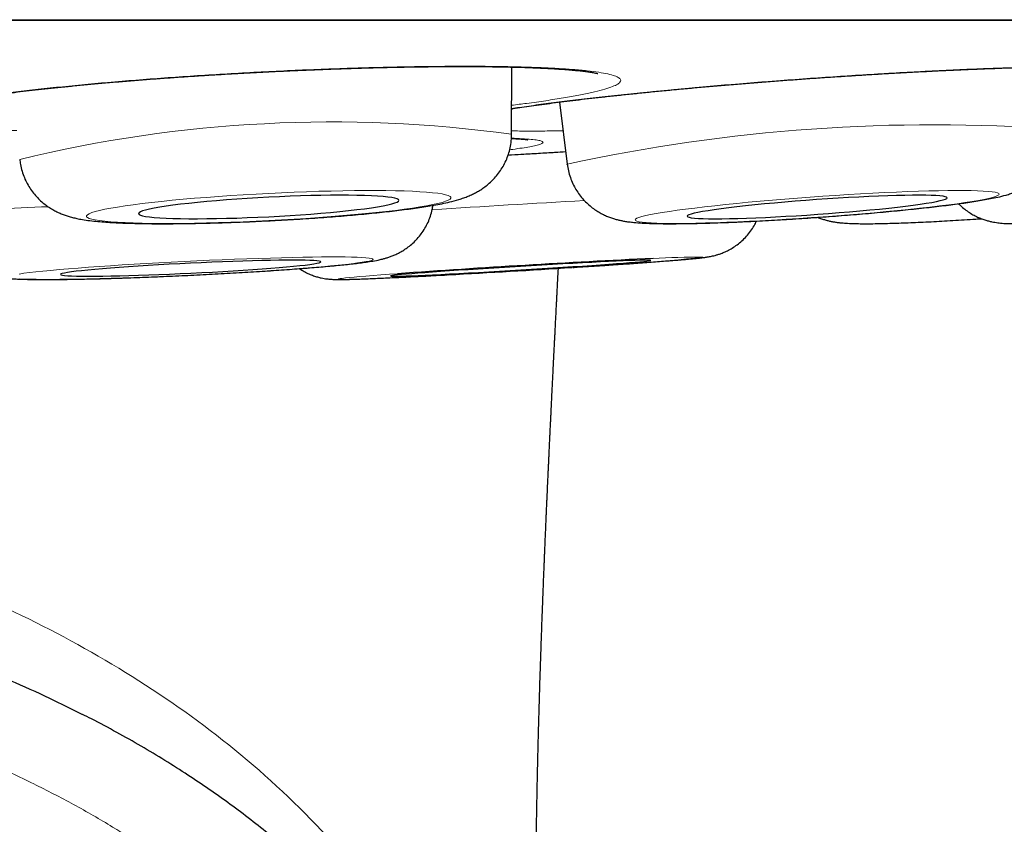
# Model space of a CAD drawing. Header units: millimetres. Extents: x 8 to 869, y 12 to 812.
# Tile 11 of 230: x 413.87 to 418.5, y 321.24 to 325.02. Entities that reach past the tile are written whole.
import ezdxf

# ---------------------------------------------------------------- set-up
doc = ezdxf.new("R2010")
doc.units = ezdxf.units.MM

msp = doc.modelspace()

# ---------------------------------------------------------------- linework, layer by layer
at = {"color": 252, "linetype": 'Continuous', "lineweight": 0}
msp.add_line((391.6885, 325.0178), (425.0841, 325.0178), dxfattribs=at)
at = {"color": 7, "linetype": 'Continuous', "lineweight": 30}
for p, q in [((391.7188, 325.0155), (425.0537, 325.0155)), ((416.1802, 324.4793), (416.1807, 324.7952)), ((416.4057, 324.6306), (416.4418, 324.3387)), ((416.4422, 324.3375), (416.4418, 324.3387))]:
    msp.add_line(p, q, dxfattribs=at)
at = {"color": 252, "linetype": 'Continuous', "lineweight": 0, "flags": 128}
for points in [[(415.0375, 324.0735), (415.0974, 324.0767), (415.1569, 324.0802), (415.2159, 324.0839), (415.274, 324.0879), (415.3309, 324.0922), (415.3864, 324.0967), (415.4403, 324.1014), (415.4921, 324.1063), (415.5418, 324.1113), (415.5889, 324.1164), (415.6334, 324.1217), (415.675, 324.127), (415.7135, 324.1324), (415.7487, 324.1378), (415.7805, 324.1432), (415.8086, 324.1485), (415.8329, 324.1538), (415.8534, 324.1591), (415.8699, 324.1642), (415.8824, 324.1692), (415.8907, 324.1741), (415.8949, 324.1787), (415.8949, 324.1832), (415.8907, 324.1875), (415.8824, 324.1915), (415.8699, 324.1952), (415.8534, 324.1987), (415.8329, 324.2018), (415.8086, 324.2047), (415.7805, 324.2072), (415.7487, 324.2094), (415.7135, 324.2112), (415.675, 324.2127), (415.6334, 324.2138), (415.5889, 324.2145), (415.5418, 324.2149), (415.4921, 324.2149), (415.4403, 324.2145), (415.3864, 324.2137), (415.3309, 324.2126), (415.274, 324.2111), (415.2159, 324.2092), (415.1569, 324.207), (415.0974, 324.2044), (415.0375, 324.2016), (414.9777, 324.1984), (414.9181, 324.1949), (414.8592, 324.1911), (414.8011, 324.1871), (414.7441, 324.1828), (414.6886, 324.1783), (414.6348, 324.1736), (414.5829, 324.1688), (414.5333, 324.1638), (414.4861, 324.1586), (414.4416, 324.1534), (414.4, 324.148), (414.3615, 324.1427), (414.3263, 324.1373), (414.2946, 324.1319), (414.2665, 324.1265), (414.2421, 324.1212), (414.2216, 324.1159), (414.2051, 324.1108), (414.1927, 324.1058), (414.1843, 324.101), (414.1802, 324.0963), (414.1802, 324.0918), (414.1843, 324.0876), (414.1927, 324.0836), (414.2051, 324.0798), (414.2216, 324.0764), (414.2421, 324.0732), (414.2665, 324.0704), (414.2946, 324.0678), (414.3263, 324.0657), (414.3615, 324.0638), (414.4, 324.0624), (414.4416, 324.0612), (414.4861, 324.0605), (414.5333, 324.0601), (414.5829, 324.0602), (414.6348, 324.0606), (414.6886, 324.0613), (414.7441, 324.0625), (414.8011, 324.064), (414.8592, 324.0658), (414.9181, 324.068), (414.9777, 324.0706), (415.0375, 324.0735)], [(418.4744, 324.1981), (418.4721, 324.2013), (418.4656, 324.2042), (418.4549, 324.2068), (418.4402, 324.209), (418.4215, 324.2109), (418.3989, 324.2125), (418.3725, 324.2136), (418.3424, 324.2144), (418.3087, 324.2148), (418.2717, 324.2149), (418.2315, 324.2146), (418.1883, 324.2138), (418.1424, 324.2128), (418.0939, 324.2113), (418.043, 324.2095), (417.9901, 324.2074), (417.9354, 324.2049), (417.8791, 324.202), (417.8215, 324.1989), (417.763, 324.1954), (417.7037, 324.1917), (417.644, 324.1877), (417.5842, 324.1835), (417.5246, 324.1791), (417.4654, 324.1744), (417.4069, 324.1696), (417.3495, 324.1646), (417.2934, 324.1594), (417.2389, 324.1542), (417.1862, 324.1489), (417.1356, 324.1435), (417.0873, 324.1381), (417.0417, 324.1327), (416.9988, 324.1274), (416.959, 324.122), (416.9223, 324.1168), (416.8891, 324.1116), (416.8594, 324.1066), (416.8334, 324.1017), (416.8112, 324.097), (416.793, 324.0925), (416.7787, 324.0882), (416.7686, 324.0842), (416.7625, 324.0804), (416.7607, 324.0769), (416.763, 324.0737), (416.7695, 324.0708), (416.7801, 324.0682), (416.7948, 324.066), (416.8135, 324.0641), (416.8362, 324.0626), (416.8626, 324.0614), (416.8927, 324.0606), (416.9263, 324.0602), (416.9634, 324.0601), (417.0035, 324.0605), (417.0467, 324.0612), (417.0927, 324.0623), (417.1412, 324.0637), (417.1921, 324.0655), (417.245, 324.0677), (417.2997, 324.0702), (417.356, 324.073), (417.4136, 324.0761), (417.4721, 324.0796), (417.5314, 324.0833), (417.591, 324.0873), (417.6508, 324.0915), (417.7105, 324.096), (417.7697, 324.1006), (417.8281, 324.1055), (417.8856, 324.1105), (417.9417, 324.1156), (417.9962, 324.1208), (418.0489, 324.1261), (418.0995, 324.1315), (418.1477, 324.1369), (418.1934, 324.1423), (418.2363, 324.1477), (418.2761, 324.153), (418.3127, 324.1583), (418.346, 324.1634), (418.3757, 324.1684), (418.4017, 324.1733), (418.4239, 324.178), (418.4421, 324.1825), (418.4564, 324.1868), (418.4665, 324.1908), (418.4725, 324.1946), (418.4744, 324.1981)], [(415.5285, 323.8912), (415.5263, 323.8934), (415.52, 323.8954), (415.5095, 323.8972), (415.4949, 323.8987), (415.4762, 323.9), (415.4537, 323.901), (415.4274, 323.9018), (415.3973, 323.9024), (415.3637, 323.9027), (415.3268, 323.9027), (415.2866, 323.9025), (415.2435, 323.902), (415.1975, 323.9013), (415.149, 323.9003), (415.0982, 323.8991), (415.0452, 323.8976), (414.9905, 323.8959), (414.9342, 323.894), (414.8766, 323.8918), (414.818, 323.8895), (414.7587, 323.887), (414.6989, 323.8842), (414.639, 323.8814), (414.5793, 323.8783), (414.52, 323.8751), (414.4614, 323.8718), (414.4039, 323.8684), (414.3477, 323.8649), (414.293, 323.8614), (414.2402, 323.8577), (414.1895, 323.8541), (414.1411, 323.8504), (414.0953, 323.8467), (414.0523, 323.843), (414.0123, 323.8394), (413.9755, 323.8358), (413.9421, 323.8323), (413.9122, 323.8289), (413.8861, 323.8256), (413.8638, 323.8223)], [(413.8648, 323.7998), (413.8874, 323.7988), (413.9137, 323.798), (413.9438, 323.7975), (413.9774, 323.7972), (414.0143, 323.7971), (414.0545, 323.7974), (414.0976, 323.7978), (414.1436, 323.7986), (414.1921, 323.7995), (414.2429, 323.8008), (414.2959, 323.8022), (414.3506, 323.8039), (414.4069, 323.8059), (414.4645, 323.808), (414.5231, 323.8104), (414.5824, 323.8129), (414.6422, 323.8156), (414.7021, 323.8185), (414.7618, 323.8215), (414.8211, 323.8247), (414.8796, 323.828), (414.9372, 323.8314), (414.9934, 323.8349), (415.0481, 323.8385), (415.1009, 323.8421), (415.1516, 323.8458), (415.2, 323.8494), (415.2458, 323.8531), (415.2888, 323.8568), (415.3288, 323.8604), (415.3656, 323.864), (415.399, 323.8675), (415.4288, 323.871), (415.455, 323.8743), (415.4773, 323.8775), (415.4957, 323.8806), (415.5101, 323.8835), (415.5204, 323.8863), (415.5266, 323.8888), (415.5285, 323.8912)], [(415.6436, 323.8238), (415.6054, 323.821), (415.5654, 323.818), (415.5285, 323.8152), (415.4951, 323.8125), (415.4652, 323.81), (415.439, 323.8077), (415.4167, 323.8055), (415.3982, 323.8037), (415.3838, 323.802), (415.3735, 323.8006), (415.3672, 323.7994), (415.3652, 323.7984), (415.3673, 323.7977), (415.3736, 323.7973), (415.3841, 323.7971), (415.3986, 323.7972), (415.4172, 323.7975), (415.4396, 323.7981), (415.4659, 323.7989), (415.4959, 323.8), (415.5294, 323.8014), (415.5663, 323.8029), (415.6063, 323.8047), (415.6494, 323.8067), (415.6953, 323.809), (415.7438, 323.8114), (415.7945, 323.814), (415.8474, 323.8168), (415.8815, 323.8186)]]:
    msp.add_lwpolyline(points, dxfattribs=at)
at = {"color": 7, "linetype": 'Continuous', "lineweight": 30, "flags": 128}
for points in [[(415.0375, 324.0918), (415.0881, 324.0945), (415.1383, 324.0975), (415.1878, 324.1008), (415.2363, 324.1044), (415.2834, 324.1081), (415.3289, 324.1121), (415.3723, 324.1162), (415.4135, 324.1205), (415.4521, 324.1249), (415.4879, 324.1294), (415.5206, 324.1339), (415.55, 324.1385), (415.5759, 324.1431), (415.5981, 324.1476), (415.6165, 324.152), (415.6309, 324.1564), (415.6413, 324.1606), (415.6476, 324.1647), (415.6497, 324.1685), (415.6476, 324.1722), (415.6413, 324.1756), (415.6309, 324.1788), (415.6165, 324.1817), (415.5981, 324.1843), (415.5759, 324.1865), (415.55, 324.1885), (415.5206, 324.1901), (415.4879, 324.1913), (415.4521, 324.1921), (415.4135, 324.1926), (415.3723, 324.1927), (415.3289, 324.1925), (415.2834, 324.1918), (415.2363, 324.1908), (415.1878, 324.1894), (415.1383, 324.1877), (415.0881, 324.1856), (415.0375, 324.1832), (414.987, 324.1805), (414.9368, 324.1775), (414.8872, 324.1742), (414.8388, 324.1707), (414.7916, 324.1669), (414.7462, 324.1629), (414.7027, 324.1588), (414.6615, 324.1545), (414.6229, 324.1501), (414.5871, 324.1456), (414.5544, 324.1411), (414.525, 324.1365), (414.4991, 324.132), (414.4769, 324.1275), (414.4585, 324.123), (414.4441, 324.1187), (414.4337, 324.1144), (414.4275, 324.1104), (414.4254, 324.1065), (414.4275, 324.1028), (414.4337, 324.0994), (414.4441, 324.0962), (414.4585, 324.0933), (414.4769, 324.0907), (414.4991, 324.0885), (414.525, 324.0865), (414.5544, 324.085), (414.5871, 324.0837), (414.6229, 324.0829), (414.6615, 324.0824), (414.7027, 324.0823), (414.7462, 324.0826), (414.7916, 324.0832), (414.8388, 324.0842), (414.8872, 324.0856), (414.9368, 324.0873), (414.987, 324.0894), (415.0375, 324.0918)], [(418.229, 324.1808), (418.2267, 324.1835), (418.2202, 324.1858), (418.2096, 324.1879), (418.195, 324.1896), (418.1765, 324.1909), (418.1541, 324.1919), (418.1281, 324.1925), (418.0985, 324.1927), (418.0657, 324.1926), (418.0298, 324.1921), (417.9912, 324.1912), (417.9499, 324.1899), (417.9064, 324.1883), (417.8609, 324.1863), (417.8138, 324.184), (417.7653, 324.1814), (417.7158, 324.1785), (417.6656, 324.1753), (417.6151, 324.1719), (417.5646, 324.1682), (417.5145, 324.1643), (417.4651, 324.1602), (417.4167, 324.156), (417.3697, 324.1516), (417.3244, 324.1471), (417.2811, 324.1426), (417.2401, 324.1381), (417.2017, 324.1335), (417.1661, 324.129), (417.1336, 324.1245), (417.1044, 324.1201), (417.0787, 324.1158), (417.0566, 324.1117), (417.0385, 324.1078), (417.0242, 324.104), (417.0141, 324.1005), (417.008, 324.0972), (417.0061, 324.0943), (417.0084, 324.0916), (417.0149, 324.0892), (417.0254, 324.0872), (417.04, 324.0855), (417.0586, 324.0841), (417.081, 324.0831), (417.107, 324.0825), (417.1365, 324.0823), (417.1694, 324.0824), (417.2052, 324.0829), (417.2439, 324.0838), (417.2852, 324.0851), (417.3287, 324.0867), (417.3742, 324.0887), (417.4213, 324.091), (417.4698, 324.0936), (417.5193, 324.0965), (417.5695, 324.0997), (417.62, 324.1032), (417.6704, 324.1069), (417.7206, 324.1108), (417.77, 324.1148), (417.8184, 324.1191), (417.8654, 324.1234), (417.9107, 324.1279), (417.954, 324.1324), (417.995, 324.137), (418.0334, 324.1415), (418.069, 324.1461), (418.1015, 324.1505), (418.1307, 324.1549), (418.1564, 324.1592), (418.1784, 324.1633), (418.1966, 324.1673), (418.2108, 324.171), (418.221, 324.1745), (418.2271, 324.1778), (418.229, 324.1808)], [(415.2828, 323.8794), (415.2806, 323.8812), (415.2742, 323.8829), (415.2638, 323.8843), (415.2492, 323.8854), (415.2308, 323.8864), (415.2085, 323.887), (415.1825, 323.8874), (415.153, 323.8876), (415.1202, 323.8875), (415.0844, 323.8872), (415.0457, 323.8866), (415.0045, 323.8857), (414.9609, 323.8846), (414.9154, 323.8833), (414.8683, 323.8817), (414.8197, 323.8799), (414.7702, 323.8779), (414.72, 323.8757), (414.6694, 323.8734), (414.6189, 323.8709), (414.5687, 323.8682), (414.5192, 323.8654), (414.4707, 323.8625), (414.4236, 323.8596), (414.3782, 323.8565), (414.3347, 323.8534), (414.2936, 323.8503), (414.2551, 323.8472), (414.2193, 323.8441), (414.1867, 323.8411), (414.1574, 323.8381), (414.1316, 323.8352), (414.1094, 323.8323), (414.0911, 323.8297), (414.0768, 323.8271), (414.0665, 323.8247), (414.0603, 323.8225), (414.0583, 323.8204), (414.0605, 323.8186), (414.0669, 323.817), (414.0773, 323.8156), (414.0919, 323.8144), (414.1103, 323.8135), (414.1326, 323.8128), (414.1586, 323.8124), (414.1881, 323.8122), (414.2209, 323.8123), (414.2567, 323.8127), (414.2954, 323.8133), (414.3366, 323.8141), (414.3802, 323.8152), (414.4257, 323.8166), (414.4728, 323.8182), (414.5213, 323.8199), (414.5709, 323.8219), (414.6211, 323.8241), (414.6717, 323.8265), (414.7222, 323.829), (414.7724, 323.8316), (414.8219, 323.8344), (414.8704, 323.8373), (414.9175, 323.8403), (414.9629, 323.8433), (415.0064, 323.8464), (415.0475, 323.8495), (415.086, 323.8526), (415.1217, 323.8557), (415.1544, 323.8588), (415.1837, 323.8618), (415.2095, 323.8647), (415.2317, 323.8675), (415.25, 323.8702), (415.2643, 323.8727), (415.2746, 323.8751), (415.2808, 323.8774), (415.2828, 323.8794)], [(416.8345, 323.8867), (416.8323, 323.8872), (416.8261, 323.8875), (416.8156, 323.8876), (416.8012, 323.8874), (416.7827, 323.8869), (416.7605, 323.8862), (416.7346, 323.8853), (416.7052, 323.8841), (416.6724, 323.8826), (416.6367, 323.881), (416.598, 323.8791), (416.5569, 323.877), (416.5134, 323.8748), (416.468, 323.8723), (416.4208, 323.8698), (416.3724, 323.8671), (416.3228, 323.8642), (416.2727, 323.8613), (416.2221, 323.8583), (416.1716, 323.8552), (416.1214, 323.8521), (416.072, 323.849), (416.0235, 323.8459), (415.9764, 323.8428), (415.931, 323.8398), (415.8876, 323.8368), (415.8464, 323.834), (415.8079, 323.8312), (415.7722, 323.8286), (415.7395, 323.8261), (415.7102, 323.8237), (415.6843, 323.8216), (415.6621, 323.8196), (415.6438, 323.8179), (415.6294, 323.8164), (415.6191, 323.8151), (415.6128, 323.814), (415.6108, 323.8132), (415.6129, 323.8126), (415.6192, 323.8123), (415.6296, 323.8122), (415.6441, 323.8125), (415.6625, 323.8129), (415.6848, 323.8136), (415.7107, 323.8146), (415.7401, 323.8158), (415.7728, 323.8172), (415.8086, 323.8189), (415.8472, 323.8207), (415.8884, 323.8228), (415.9319, 323.8251), (415.9773, 323.8275), (416.0245, 323.8301), (416.0729, 323.8328), (416.1224, 323.8356), (416.1726, 323.8385), (416.2231, 323.8416), (416.2737, 323.8446), (416.3238, 323.8477), (416.3733, 323.8508), (416.4218, 323.8539), (416.4689, 323.857), (416.5143, 323.86), (416.5577, 323.863), (416.5988, 323.8659), (416.6374, 323.8687), (416.6731, 323.8713), (416.7058, 323.8738), (416.7351, 323.8761), (416.761, 323.8783), (416.7831, 323.8802), (416.8015, 323.882), (416.8159, 323.8835), (416.8262, 323.8848), (416.8324, 323.8859), (416.8345, 323.8867)]]:
    msp.add_lwpolyline(points, dxfattribs=at)
at = {"color": 252, "linetype": 'Continuous', "lineweight": 0}
for centre, radius, start, end in [((415.3343, 318.3304), 6.2068, 82.1677, 103.68324), ((418.1623, 316.4456), 8.0784, 85.80561, 102.29656), ((414.0317, 321.7894), 2.3495, 90.7806, 103.0885), ((421.1231, 242.265), 82.0321, 93.214664, 93.71612), ((416.0123, 333.5734), 9.7308, 272.66904, 276.30007), ((417.0344, 321.1029), 2.7988, 89.0645, 93.866)]:
    msp.add_arc(centre, radius, start, end, dxfattribs=at)
at = {"color": 7, "linetype": 'Continuous', "lineweight": 30}
for centre, radius, start, end in [((419.3266, 272.1061), 51.8487, 92.74259, 94.07328), ((412.6165, 383.9137), 60.1837, 273.109809, 273.666681)]:
    msp.add_arc(centre, radius, start, end, dxfattribs=at)
for points, knots in [([(413.4355, 324.6034), (413.4355, 324.6034), (413.435, 324.6031), (413.4369, 324.604), (413.4415, 324.6057), (413.45, 324.6084), (413.4622, 324.612), (413.4784, 324.6163), (413.4986, 324.6211), (413.5229, 324.6265), (413.5511, 324.6321), (413.5834, 324.6382), (413.6199, 324.6445), (413.6602, 324.6511), (413.704, 324.6577), (413.7512, 324.6645), (413.8014, 324.6712), (413.8545, 324.678), (413.9103, 324.6847), (413.9688, 324.6914), (414.03, 324.6981), (414.0934, 324.7046), (414.1591, 324.711), (414.2268, 324.7174), (414.2964, 324.7235), (414.3502, 324.7281), (414.3934, 324.7316), (414.4368, 324.7351), (414.4989, 324.7399), (414.5738, 324.7454), (414.6497, 324.7506), (414.7263, 324.7557), (414.8037, 324.7605), (414.8817, 324.765), (414.96, 324.7693), (415.0385, 324.7734), (415.1168, 324.7771), (415.1948, 324.7806), (415.2724, 324.7838), (415.3496, 324.7866), (415.4261, 324.7892), (415.5017, 324.7914), (415.576, 324.7934), (415.6487, 324.795), (415.7194, 324.7962), (415.788, 324.7971), (415.8548, 324.7977), (415.92, 324.7979), (415.9836, 324.7979), (416.0453, 324.7975), (416.1049, 324.7968), (416.1621, 324.7957), (416.2165, 324.7944), (416.2681, 324.7927), (416.3165, 324.7907), (416.3615, 324.7885), (416.4029, 324.7861), (416.4404, 324.7834), (416.4739, 324.7806), (416.5031, 324.7776), (416.5278, 324.7747), (416.5478, 324.7718), (416.5634, 324.7692), (416.5748, 324.767), (416.5822, 324.7653), (416.5861, 324.7642), (416.5861, 324.7642), (416.5862, 324.7642)], [0, 0, 0, 0, 0.000782, 0.010588, 0.021398, 0.033209, 0.045954, 0.059509, 0.073724, 0.088461, 0.10318, 0.118998, 0.135167, 0.151609, 0.168249, 0.185024, 0.20188, 0.218774, 0.235607, 0.252636, 0.269688, 0.286765, 0.30387, 0.321009, 0.338188, 0.355415, 0.359918, 0.368999, 0.386196, 0.403367, 0.420535, 0.437708, 0.454895, 0.472101, 0.489336, 0.506606, 0.52384, 0.540983, 0.558193, 0.575447, 0.592722, 0.609988, 0.627215, 0.644381, 0.661462, 0.678246, 0.695122, 0.71212, 0.729223, 0.746409, 0.763651, 0.780922, 0.798178, 0.815379, 0.832485, 0.849449, 0.866224, 0.882752, 0.898971, 0.914802, 0.93015, 0.944918, 0.958266, 0.970864, 0.982562, 0.99326, 1, 1, 1, 1]), ([(416.1803, 324.5986), (416.1828, 324.599), (416.1979, 324.6015), (416.2288, 324.6062), (416.2733, 324.6128), (416.3213, 324.6195), (416.3723, 324.6263), (416.426, 324.6332), (416.4824, 324.6402), (416.5414, 324.6472), (416.6031, 324.6542), (416.667, 324.6612), (416.733, 324.6682), (416.801, 324.6752), (416.871, 324.6822), (416.9273, 324.6876), (416.9729, 324.6918), (417.0188, 324.6961), (417.0813, 324.7017), (417.1565, 324.7083), (417.2326, 324.7147), (417.3095, 324.721), (417.387, 324.7271), (417.4651, 324.733), (417.5436, 324.7388), (417.6222, 324.7443), (417.7005, 324.7497), (417.7785, 324.7548), (417.8561, 324.7596), (417.9333, 324.7643), (418.0098, 324.7686), (418.0852, 324.7727), (418.1594, 324.7765), (418.2321, 324.7801), (418.3026, 324.7832), (418.3711, 324.7861), (418.4377, 324.7886), (418.5028, 324.7909), (418.5662, 324.7928), (418.6278, 324.7945), (418.6872, 324.7958), (418.7442, 324.7968), (418.7985, 324.7975), (418.85, 324.7978), (418.8983, 324.7979), (418.9433, 324.7976), (418.9848, 324.797), (419.0224, 324.7961), (419.0561, 324.795), (419.0856, 324.7936), (419.1106, 324.792), (419.1317, 324.7903), (419.148, 324.7887), (419.1597, 324.7872), (419.1669, 324.7861), (419.1706, 324.7853), (419.1705, 324.7853), (419.1705, 324.7853)], [0, 0, 0, 0, 0.003666, 0.022713, 0.041947, 0.061305, 0.080732, 0.100181, 0.119518, 0.139087, 0.158671, 0.178274, 0.197901, 0.21756, 0.237257, 0.257004, 0.264031, 0.274436, 0.294143, 0.31382, 0.33349, 0.353165, 0.372855, 0.392566, 0.412309, 0.432092, 0.451832, 0.471469, 0.491183, 0.510948, 0.530737, 0.550517, 0.570257, 0.589928, 0.609508, 0.628746, 0.64809, 0.667577, 0.687188, 0.706899, 0.726681, 0.746504, 0.766325, 0.786097, 0.805774, 0.825311, 0.844653, 0.863743, 0.882511, 0.900873, 0.918722, 0.935942, 0.953202, 0.967767, 0.98119, 0.993322, 1, 1, 1, 1]), ([(418.2831, 324.1529), (418.2891, 324.147), (418.3017, 324.1346), (418.3227, 324.1185), (418.3446, 324.1043), (418.3663, 324.0927), (418.387, 324.0836), (418.4062, 324.0767), (418.4237, 324.0716), (418.4395, 324.0679), (418.4541, 324.0652), (418.468, 324.0632), (418.4819, 324.0616), (418.4972, 324.0604), (418.5166, 324.0594), (418.5401, 324.0589), (418.5681, 324.0589), (418.5989, 324.0593), (418.6321, 324.0602), (418.6683, 324.0614), (418.7064, 324.063), (418.7467, 324.0649), (418.7892, 324.0671), (418.8339, 324.0696), (418.8806, 324.0723), (418.9293, 324.0754), (418.9798, 324.0787), (419.0318, 324.0823), (419.0852, 324.0861), (419.1398, 324.0901), (419.1953, 324.0943), (419.2516, 324.0987), (419.3084, 324.1032), (419.3655, 324.108), (419.4226, 324.1128), (419.4795, 324.1177), (419.536, 324.1228), (419.5918, 324.1279), (419.6468, 324.133), (419.7006, 324.1382), (419.7531, 324.1434), (419.8041, 324.1486), (419.8534, 324.1537), (419.9007, 324.1588), (419.946, 324.1638), (419.9891, 324.1688), (420.0298, 324.1736), (420.068, 324.1784), (420.1038, 324.183), (420.1371, 324.1876), (420.1681, 324.1922), (420.1974, 324.1968), (420.2267, 324.202), (420.2511, 324.207), (420.2724, 324.2123), (420.2877, 324.2167), (420.3021, 324.2215), (420.3173, 324.2273), (420.3339, 324.2345), (420.352, 324.2438), (420.3716, 324.2556), (420.3923, 324.2704), (420.4134, 324.2884), (420.4337, 324.3094), (420.4525, 324.333), (420.4691, 324.359), (420.4831, 324.3868), (420.4942, 324.4162), (420.5023, 324.4468), (420.5072, 324.4791), (420.5086, 324.503), (420.5079, 324.5162), (420.5078, 324.5178)], [0, 0, 0, 0, 0.008041, 0.01685, 0.025346, 0.033455, 0.041096, 0.048246, 0.055024, 0.061685, 0.068546, 0.075939, 0.084392, 0.094675, 0.108226, 0.12907, 0.149887, 0.169309, 0.189878, 0.209399, 0.228383, 0.24706, 0.265544, 0.283898, 0.30216, 0.320356, 0.338503, 0.356614, 0.374696, 0.392758, 0.410804, 0.428838, 0.446864, 0.464886, 0.482905, 0.500925, 0.518947, 0.536975, 0.555011, 0.573059, 0.591122, 0.609207, 0.627319, 0.645466, 0.663659, 0.681915, 0.700253, 0.718707, 0.737326, 0.756193, 0.775456, 0.79541, 0.816772, 0.842075, 0.85488, 0.863686, 0.871533, 0.878826, 0.886012, 0.893346, 0.901194, 0.909691, 0.918749, 0.928176, 0.937831, 0.947627, 0.957512, 0.967455, 0.977436, 0.987443, 0.998465, 1, 1, 1, 1]), ([(415.0375, 324.0726), (415.0476, 324.0732), (415.0772, 324.0747), (415.1259, 324.0774), (415.1835, 324.0809), (415.2406, 324.0847), (415.2968, 324.0886), (415.352, 324.0929), (415.4061, 324.0973), (415.4588, 324.1019), (415.5099, 324.1068), (415.5593, 324.1118), (415.6068, 324.117), (415.6524, 324.1223), (415.696, 324.1279), (415.7376, 324.1336), (415.7773, 324.1396), (415.8155, 324.146), (415.8528, 324.1531), (415.8913, 324.1615), (415.9248, 324.1703), (415.9538, 324.1796), (415.9751, 324.1877), (415.995, 324.1964), (416.0148, 324.2064), (416.0347, 324.2181), (416.055, 324.2321), (416.0754, 324.2486), (416.0955, 324.2679), (416.1146, 324.2899), (416.1322, 324.3145), (416.1476, 324.3413), (416.1603, 324.37), (416.1702, 324.4001), (416.1769, 324.4323), (416.1802, 324.4589), (416.1798, 324.4749), (416.1797, 324.4792)], [0, 0, 0, 0, 0.018444, 0.053504, 0.088577, 0.123669, 0.158794, 0.193965, 0.2292, 0.264519, 0.299948, 0.335521, 0.371282, 0.407295, 0.443649, 0.480481, 0.518006, 0.556597, 0.596963, 0.64069, 0.692453, 0.720435, 0.743043, 0.76316, 0.781756, 0.799678, 0.817503, 0.835523, 0.853977, 0.872866, 0.892082, 0.911507, 0.931056, 0.950677, 0.970336, 0.992056, 1, 1, 1, 1]), ([(416.1792, 324.4596), (416.1799, 324.4596), (416.1898, 324.4592), (416.2053, 324.4583), (416.2244, 324.457), (416.2385, 324.4558), (416.2483, 324.4548), (416.2539, 324.454), (416.2564, 324.4536), (416.2559, 324.4537), (416.2558, 324.4537)], [0, 0, 0, 0, 0.016186, 0.209833, 0.399281, 0.563837, 0.716868, 0.855558, 0.978159, 1, 1, 1, 1]), ([(416.442, 324.3386), (416.4435, 324.3281), (416.4467, 324.307), (416.4559, 324.2762), (416.4678, 324.2468), (416.4825, 324.2194), (416.4994, 324.1943), (416.5182, 324.1715), (416.5383, 324.1514), (416.5594, 324.1339), (416.5807, 324.1191), (416.6017, 324.1068), (416.622, 324.0969), (416.6412, 324.0891), (416.6595, 324.0829), (416.677, 324.0779), (416.6944, 324.0739), (416.7125, 324.0704), (416.7331, 324.0674), (416.76, 324.0644), (416.7916, 324.062), (416.8273, 324.0604), (416.8634, 324.0594), (416.9016, 324.0589), (416.9427, 324.0589), (416.9853, 324.0592), (417.0298, 324.0599), (417.0762, 324.061), (417.1244, 324.0624), (417.1744, 324.0642), (417.226, 324.0662), (417.279, 324.0686), (417.3333, 324.0713), (417.3888, 324.0742), (417.4451, 324.0774), (417.502, 324.0809), (417.5594, 324.0846), (417.617, 324.0886), (417.6746, 324.0928), (417.732, 324.0971), (417.7889, 324.1017), (417.8451, 324.1064), (417.9005, 324.1112), (417.9547, 324.1162), (418.0076, 324.1213), (418.059, 324.1265), (418.1086, 324.1318), (418.1565, 324.1371), (418.2023, 324.1425), (418.2461, 324.1479), (418.2877, 324.1534), (418.327, 324.1589), (418.3643, 324.1646), (418.3997, 324.1705), (418.434, 324.1767), (418.4691, 324.184), (418.4997, 324.1915), (418.5261, 324.1995), (418.5455, 324.2063), (418.5633, 324.2135), (418.5813, 324.2219), (418.6, 324.2321), (418.6195, 324.2444), (418.6396, 324.2593), (418.6599, 324.2771), (418.6796, 324.2979), (418.698, 324.3214), (418.7144, 324.3472), (418.7284, 324.3751), (418.7395, 324.4046), (418.7475, 324.4352), (418.7523, 324.4676), (418.7537, 324.4905), (418.7532, 324.5027), (418.7531, 324.5033)], [0, 0, 0, 0, 0.009618, 0.01951, 0.029189, 0.038667, 0.047947, 0.057026, 0.065891, 0.07452, 0.082877, 0.090936, 0.09872, 0.106344, 0.114032, 0.122007, 0.130653, 0.140504, 0.152399, 0.167996, 0.192024, 0.212182, 0.23096, 0.250788, 0.269694, 0.288079, 0.306149, 0.32401, 0.341727, 0.35934, 0.376876, 0.394355, 0.411791, 0.429194, 0.446573, 0.463934, 0.481283, 0.498624, 0.515964, 0.533304, 0.55065, 0.568005, 0.585375, 0.602765, 0.620182, 0.637635, 0.655135, 0.672696, 0.690337, 0.708085, 0.725981, 0.744085, 0.762494, 0.781378, 0.801069, 0.822337, 0.847665, 0.861699, 0.871731, 0.880706, 0.889044, 0.897171, 0.905322, 0.913724, 0.922486, 0.931577, 0.9409, 0.95037, 0.959928, 0.96954, 0.979185, 0.988849, 0.999444, 1, 1, 1, 1]), ([(416.1635, 324.3816), (416.1847, 324.3829), (416.2325, 324.3858), (416.3067, 324.3902), (416.376, 324.3943), (416.4184, 324.3968), (416.4345, 324.3977)], [0, 0, 0, 0, 0.233338, 0.52727, 0.820104, 1, 1, 1, 1]), ([(413.8664, 324.3613), (413.8673, 324.3534), (413.8693, 324.3345), (413.8766, 324.3057), (413.8873, 324.2754), (413.9009, 324.2471), (413.9168, 324.221), (413.9347, 324.1973), (413.9541, 324.176), (413.9745, 324.1574), (413.9954, 324.1414), (414.0162, 324.1279), (414.0366, 324.1167), (414.0565, 324.1075), (414.0759, 324.0999), (414.0952, 324.0935), (414.1152, 324.0879), (414.1372, 324.0828), (414.164, 324.0778), (414.1961, 324.0733), (414.2325, 324.0694), (414.2704, 324.0663), (414.3095, 324.0639), (414.3509, 324.0621), (414.395, 324.0606), (414.4406, 324.0596), (414.4878, 324.059), (414.5368, 324.0588), (414.5875, 324.059), (414.6397, 324.0595), (414.6933, 324.0604), (414.7481, 324.0616), (414.804, 324.0631), (414.8607, 324.065), (414.9181, 324.0671), (414.9749, 324.0696), (415.0148, 324.0715), (415.0353, 324.0725), (415.0375, 324.0726)], [0, 0, 0, 0, 0.014856, 0.035192, 0.055108, 0.074633, 0.093785, 0.112567, 0.130968, 0.148962, 0.166531, 0.183702, 0.200626, 0.21763, 0.23509, 0.253654, 0.274244, 0.298243, 0.328096, 0.369332, 0.41341, 0.453274, 0.490873, 0.530492, 0.568622, 0.605842, 0.642477, 0.678712, 0.714661, 0.750402, 0.785987, 0.821454, 0.856832, 0.892144, 0.927409, 0.96264, 0.995994, 1, 1, 1, 1]), ([(413.5, 324.0779), (413.5002, 324.0752), (413.501, 324.0615), (413.5061, 324.0375), (413.5151, 324.0066), (413.5273, 323.9775), (413.542, 323.9505), (413.559, 323.9257), (413.5777, 323.9033), (413.5979, 323.8835), (413.6189, 323.8662), (413.6403, 323.8517), (413.6612, 323.8397), (413.6812, 323.8303), (413.6998, 323.8229), (413.7169, 323.8173), (413.7327, 323.813), (413.7476, 323.8096), (413.7623, 323.8069), (413.7777, 323.8046), (413.7957, 323.8025), (413.8191, 323.8005), (413.8468, 323.799), (413.8784, 323.7978), (413.911, 323.7971), (413.9462, 323.7966), (413.9844, 323.7965), (414.0247, 323.7966), (414.067, 323.797), (414.1115, 323.7976), (414.158, 323.7985), (414.2065, 323.7995), (414.2568, 323.8008), (414.3087, 323.8023), (414.362, 323.804), (414.4166, 323.806), (414.4721, 323.808), (414.5285, 323.8103), (414.5854, 323.8128), (414.6426, 323.8154), (414.7, 323.8181), (414.7572, 323.821), (414.8141, 323.8241), (414.8704, 323.8272), (414.9259, 323.8305), (414.9803, 323.8338), (415.0335, 323.8372), (415.0852, 323.8407), (415.1352, 323.8442), (415.1834, 323.8478), (415.2296, 323.8514), (415.2737, 323.855), (415.3154, 323.8587), (415.3548, 323.8623), (415.3918, 323.866), (415.4264, 323.8697), (415.4588, 323.8735), (415.4896, 323.8776), (415.5205, 323.8822), (415.5468, 323.8869), (415.5695, 323.892), (415.5862, 323.8965), (415.6015, 323.9012), (415.6177, 323.907), (415.6349, 323.9142), (415.6537, 323.9235), (415.6737, 323.9351), (415.6948, 323.9498), (415.7162, 323.9675), (415.7368, 323.9883), (415.7559, 324.0117), (415.7729, 324.0374), (415.7874, 324.0651), (415.7988, 324.0944), (415.8067, 324.1213), (415.8093, 324.1385), (415.8103, 324.1453)], [0, 0, 0, 0, 0.002463, 0.012463, 0.022234, 0.031788, 0.041133, 0.05027, 0.059192, 0.067885, 0.076318, 0.084441, 0.092187, 0.099508, 0.106447, 0.113176, 0.119981, 0.12712, 0.135024, 0.144291, 0.155902, 0.172025, 0.194688, 0.214049, 0.232286, 0.25154, 0.270073, 0.288197, 0.306074, 0.323787, 0.341388, 0.358908, 0.376369, 0.393786, 0.411169, 0.428527, 0.445866, 0.46319, 0.480505, 0.497813, 0.515119, 0.532424, 0.549731, 0.567044, 0.584364, 0.601697, 0.619046, 0.636417, 0.653817, 0.671253, 0.688738, 0.706286, 0.723921, 0.741674, 0.759596, 0.77777, 0.796342, 0.815601, 0.836231, 0.860559, 0.873651, 0.882619, 0.890606, 0.89799, 0.905226, 0.912536, 0.920249, 0.928509, 0.937262, 0.946353, 0.955654, 0.965083, 0.974593, 0.984155, 0.993749, 1, 1, 1, 1]), ([(417.621, 324.0889), (417.6237, 324.0878), (417.6327, 324.0839), (417.6473, 324.0791), (417.6644, 324.0741), (417.6806, 324.0704), (417.6964, 324.0674), (417.7127, 324.065), (417.7313, 324.0629), (417.756, 324.061), (417.785, 324.0597), (417.8185, 324.059), (417.8524, 324.0588), (417.8887, 324.0591), (417.928, 324.0598), (417.969, 324.0609), (418.012, 324.0623), (418.057, 324.064), (418.104, 324.0661), (418.1529, 324.0684), (418.2035, 324.071), (418.2557, 324.074), (418.3093, 324.0772), (418.3544, 324.08), (418.382, 324.0818), (418.3909, 324.0824)], [0, 0, 0, 0, 0.008952, 0.030096, 0.051305, 0.073331, 0.097298, 0.124816, 0.158399, 0.203073, 0.274332, 0.333304, 0.388469, 0.446736, 0.502455, 0.556758, 0.610207, 0.663098, 0.715604, 0.767835, 0.819864, 0.871742, 0.923506, 0.975183, 1, 1, 1, 1]), ([(416.4691, 323.8534), (416.4709, 323.8535), (416.491, 323.8548), (416.5284, 323.8572), (416.581, 323.8607), (416.632, 323.8641), (416.6813, 323.8675), (416.7287, 323.8708), (416.774, 323.874), (416.8169, 323.8771), (416.8574, 323.88), (416.8953, 323.8829), (416.9304, 323.8857), (416.9627, 323.8883), (416.9921, 323.8908), (417.0187, 323.8931), (417.0427, 323.8954), (417.0647, 323.8977), (417.0829, 323.8998), (417.0977, 323.9019), (417.1098, 323.9039), (417.12, 323.9059), (417.1309, 323.9083), (417.1436, 323.9117), (417.1585, 323.9163), (417.1761, 323.9229), (417.1964, 323.932), (417.2186, 323.9443), (417.2416, 323.9598), (417.2641, 323.9783), (417.2853, 323.9995), (417.3045, 324.0233), (417.3206, 324.0472), (417.3288, 324.0639), (417.3324, 324.0713)], [0, 0, 0, 0, 0.00414, 0.046803, 0.08948, 0.132176, 0.174898, 0.217651, 0.260447, 0.303298, 0.346224, 0.38925, 0.432418, 0.475791, 0.519475, 0.563658, 0.608713, 0.655507, 0.706706, 0.742963, 0.762634, 0.777561, 0.791025, 0.804115, 0.817471, 0.832417, 0.849818, 0.869542, 0.890683, 0.912683, 0.935278, 0.958279, 0.98155, 1, 1, 1, 1]), ([(415.1811, 323.8481), (415.1815, 323.8477), (415.189, 323.8423), (415.2044, 323.8337), (415.2264, 323.8227), (415.2476, 323.8144), (415.267, 323.8084), (415.284, 323.8042), (415.2985, 323.8014), (415.3108, 323.7996), (415.3215, 323.7984), (415.3311, 323.7976), (415.3404, 323.7971), (415.3503, 323.7967), (415.363, 323.7965), (415.379, 323.7965), (415.3995, 323.7969), (415.4234, 323.7974), (415.4504, 323.7983), (415.4807, 323.7993), (415.5135, 323.8006), (415.5489, 323.8021), (415.587, 323.8038), (415.6276, 323.8057), (415.6707, 323.8077), (415.716, 323.81), (415.7634, 323.8124), (415.8129, 323.8149), (415.8508, 323.8169), (415.8727, 323.8181), (415.8769, 323.8184)], [0, 0, 0, 0, 0.001547, 0.025375, 0.048096, 0.069349, 0.088639, 0.105696, 0.120944, 0.135361, 0.150146, 0.166204, 0.185065, 0.208894, 0.241696, 0.295066, 0.351849, 0.405536, 0.462388, 0.516944, 0.570389, 0.623229, 0.6757, 0.727933, 0.780003, 0.831958, 0.883829, 0.935637, 0.987399, 1, 1, 1, 1]), ([(416.2958, 321.1058), (416.2958, 321.1097), (416.296, 321.1228), (416.2962, 321.1434), (416.2965, 321.1668), (416.2968, 321.1868), (416.2971, 321.2037), (416.2973, 321.2182), (416.2975, 321.2347), (416.2978, 321.2537), (416.2982, 321.2756), (416.2986, 321.2979), (416.299, 321.3208), (416.2994, 321.3434), (416.2998, 321.3654), (416.3002, 321.3866), (416.3006, 321.4083), (416.3011, 321.4316), (416.3017, 321.4581), (416.3023, 321.4865), (416.303, 321.5154), (416.3036, 321.5423), (416.3042, 321.5687), (416.3049, 321.5959), (416.3056, 321.6249), (416.3064, 321.6545), (416.3071, 321.6836), (416.308, 321.7161), (416.309, 321.7531), (416.3103, 321.7955), (416.3116, 321.8394), (416.3129, 321.8838), (416.3143, 321.9277), (416.3155, 321.9659), (416.3166, 321.999), (416.3176, 322.0285), (416.3187, 322.0601), (416.3198, 322.0929), (416.321, 322.1251), (416.322, 322.1551), (416.3231, 322.1844), (416.3242, 322.214), (416.3254, 322.2453), (416.3266, 322.2784), (416.328, 322.314), (416.3294, 322.3508), (416.3309, 322.3874), (416.3323, 322.4225), (416.3335, 322.4531), (416.3346, 322.4799), (416.3356, 322.5031), (416.3366, 322.5269), (416.3376, 322.5524), (416.3387, 322.5783), (416.3398, 322.6045), (416.3409, 322.6297), (416.342, 322.6545), (416.343, 322.6775), (416.3439, 322.6986), (416.3448, 322.7191), (416.3458, 322.7405), (416.3468, 322.7637), (416.3479, 322.7888), (416.3491, 322.8151), (416.3503, 322.8408), (416.3514, 322.8645), (416.3524, 322.8856), (416.3532, 322.9045), (416.3541, 322.9224), (416.3549, 322.9395), (416.3557, 322.9573), (416.3566, 322.976), (416.3575, 322.9965), (416.3586, 323.0186), (416.3596, 323.041), (416.3606, 323.0619), (416.3615, 323.08), (416.3622, 323.0952), (416.3628, 323.1081), (416.3634, 323.1199), (416.364, 323.1329), (416.3648, 323.1489), (416.3658, 323.1688), (416.3669, 323.1919), (416.3681, 323.2168), (416.3694, 323.2441), (416.3708, 323.272), (416.3722, 323.2997), (416.3734, 323.3248), (416.3747, 323.3496), (416.376, 323.3764), (416.3775, 323.4065), (416.3791, 323.4378), (416.3806, 323.4677), (416.382, 323.4947), (416.3832, 323.5184), (416.3843, 323.5401), (416.3853, 323.5613), (416.3865, 323.5835), (416.3877, 323.6073), (416.389, 323.6319), (416.3902, 323.6561), (416.3913, 323.6785), (416.3924, 323.6984), (416.3933, 323.717), (416.3943, 323.7363), (416.3955, 323.7585), (416.3968, 323.7843), (416.3983, 323.8123), (416.3994, 323.8342), (416.4, 323.8465), (416.4002, 323.8491)], [0, 0, 0, 0, 0.004717, 0.015576, 0.025393, 0.034172, 0.041915, 0.048904, 0.055923, 0.065702, 0.075628, 0.08565, 0.095155, 0.105568, 0.114999, 0.123623, 0.132739, 0.142616, 0.153253, 0.166328, 0.17839, 0.189398, 0.199873, 0.211145, 0.223054, 0.235478, 0.247341, 0.258554, 0.274856, 0.29182, 0.309379, 0.32694, 0.34429, 0.360762, 0.371395, 0.382623, 0.394731, 0.407629, 0.419966, 0.431285, 0.441632, 0.452939, 0.46438, 0.476556, 0.48972, 0.503635, 0.517022, 0.529691, 0.541812, 0.550209, 0.558499, 0.566741, 0.575732, 0.585724, 0.594276, 0.603439, 0.612351, 0.620381, 0.627529, 0.634419, 0.641799, 0.649811, 0.658454, 0.667728, 0.676929, 0.684837, 0.692001, 0.698422, 0.704122, 0.710132, 0.715805, 0.722081, 0.72896, 0.736441, 0.744288, 0.751377, 0.757234, 0.762288, 0.766541, 0.770044, 0.773906, 0.779365, 0.785895, 0.793494, 0.802022, 0.810259, 0.820186, 0.829139, 0.837119, 0.84444, 0.853007, 0.86282, 0.873277, 0.882792, 0.89128, 0.898743, 0.905208, 0.911656, 0.918584, 0.925989, 0.933872, 0.941496, 0.948406, 0.954522, 0.959851, 0.965376, 0.97222, 0.980076, 0.988943, 0.997648, 1, 1, 1, 1]), ([(414.1606, 321.7522), (414.1098, 321.7776), (413.9984, 321.8331), (413.8269, 321.9095), (413.6423, 321.9858), (413.4544, 322.0571), (413.2414, 322.1313), (413.0082, 322.2046), (412.742, 322.2793), (412.4769, 322.3448), (412.2234, 322.4008), (412.0676, 322.4305), (411.9945, 322.4445)], [0, 0, 0, 0, 0.0744, 0.163201, 0.246189, 0.336665, 0.427217, 0.542613, 0.658127, 0.791129, 0.90198, 1, 1, 1, 1]), ([(416.153, 319.6275), (416.1507, 319.6344), (416.1358, 319.6778), (416.1052, 319.756), (416.0612, 319.8617), (416.0143, 319.964), (415.9648, 320.0633), (415.9126, 320.16), (415.8571, 320.2552), (415.7984, 320.349), (415.7364, 320.4412), (415.6713, 320.5316), (415.6033, 320.6201), (415.5326, 320.7064), (415.4592, 320.7902), (415.3832, 320.8718), (415.3041, 320.9517), (415.2215, 321.0303), (415.1354, 321.1076), (415.0458, 321.1835), (414.9529, 321.2577), (414.8569, 321.33), (414.7583, 321.4001), (414.6558, 321.4689), (414.5491, 321.5367), (414.4375, 321.6036), (414.3223, 321.6684), (414.2298, 321.7182), (414.1753, 321.7453), (414.1609, 321.7525)], [0, 0, 0, 0, 0.007447, 0.04671, 0.08543, 0.123749, 0.160747, 0.197666, 0.234739, 0.271934, 0.309221, 0.346567, 0.383934, 0.42128, 0.458551, 0.49555, 0.533013, 0.571036, 0.609611, 0.64872, 0.688334, 0.728413, 0.768768, 0.809135, 0.851788, 0.895077, 0.939099, 0.983933, 1, 1, 1, 1])]:
    msp.add_open_spline(points, degree=3, knots=knots, dxfattribs=at)
at = {"color": 252, "linetype": 'Continuous', "lineweight": 0}
for points, knots in [([(414.3799, 324.7314), (414.424, 324.7349), (414.5126, 324.7419), (414.6502, 324.7515), (414.79, 324.7605), (414.9314, 324.7687), (415.0733, 324.776), (415.2149, 324.7823), (415.3551, 324.7877), (415.4927, 324.7921), (415.6268, 324.7955), (415.7567, 324.7978), (415.8814, 324.799), (415.9998, 324.7992), (416.111, 324.7982), (416.2145, 324.7962), (416.3096, 324.7931), (416.3955, 324.789), (416.4712, 324.7839), (416.5367, 324.7778), (416.5915, 324.7708), (416.6351, 324.7629), (416.6669, 324.7541), (416.687, 324.7446), (416.6953, 324.7344), (416.6918, 324.7236), (416.676, 324.7122), (416.6484, 324.7003), (416.6093, 324.6881), (416.559, 324.6756), (416.4974, 324.6629), (416.4253, 324.6501), (416.3429, 324.6372), (416.2616, 324.6257), (416.204, 324.6186), (416.1804, 324.6156)], [0, 0, 0, 0, 0.03053, 0.061169, 0.091808, 0.122339, 0.152869, 0.183508, 0.214147, 0.244677, 0.275207, 0.305846, 0.336486, 0.367016, 0.397546, 0.428185, 0.458824, 0.489354, 0.519884, 0.550523, 0.581163, 0.611693, 0.642223, 0.672862, 0.703501, 0.734031, 0.764561, 0.7952, 0.82584, 0.85637, 0.8869, 0.917539, 0.948178, 0.978708, 1, 1, 1, 1]), ([(416.9633, 324.6915), (417.0075, 324.6955), (417.0962, 324.7037), (417.234, 324.7154), (417.3738, 324.7266), (417.5151, 324.7373), (417.6568, 324.7473), (417.7982, 324.7566), (417.938, 324.7651), (418.0752, 324.7728), (418.2087, 324.7796), (418.338, 324.7854), (418.462, 324.7903), (418.5796, 324.7941), (418.6899, 324.7969), (418.7926, 324.7986), (418.8867, 324.7992), (418.9715, 324.7988), (419.0462, 324.7973), (419.1106, 324.7947), (419.1643, 324.791), (419.2067, 324.7864), (419.2373, 324.7807), (419.2563, 324.774), (419.2634, 324.7665), (419.2587, 324.7581), (419.2418, 324.749), (419.2131, 324.7391), (419.173, 324.7285), (419.1216, 324.7174), (419.0591, 324.7057), (418.9861, 324.6937), (418.9029, 324.6813), (418.8243, 324.6704), (418.7703, 324.6636), (418.7503, 324.6611)], [0, 0, 0, 0, 0.030634, 0.061377, 0.092121, 0.122755, 0.153389, 0.184132, 0.214876, 0.24551, 0.276144, 0.306887, 0.337631, 0.368265, 0.398899, 0.429642, 0.460386, 0.49102, 0.521654, 0.552397, 0.58314, 0.613774, 0.644408, 0.675152, 0.705895, 0.736529, 0.767163, 0.797907, 0.82865, 0.859284, 0.889918, 0.920662, 0.951405, 0.982039, 1, 1, 1, 1]), ([(413.852, 324.4965), (413.8296, 324.497), (413.7729, 324.4981), (413.6917, 324.5012), (413.6079, 324.5055), (413.5345, 324.5109), (413.4718, 324.5172), (413.4199, 324.5245), (413.3792, 324.5326), (413.3501, 324.5416), (413.333, 324.5513), (413.3278, 324.5616), (413.3344, 324.5726), (413.3529, 324.5841), (413.3834, 324.596), (413.4255, 324.6083), (413.4788, 324.6209), (413.5428, 324.6337), (413.6175, 324.6465), (413.7021, 324.6594), (413.7959, 324.6721), (413.8982, 324.6847), (414.0086, 324.697), (414.1263, 324.709), (414.2498, 324.7205), (414.3366, 324.7278), (414.3799, 324.7314)], [0, 0, 0, 0, 0.0276382, 0.0699886, 0.1123391, 0.1545388, 0.1967385, 0.2390889, 0.2814394, 0.3236391, 0.3658388, 0.4081892, 0.4505397, 0.4927394, 0.5349391, 0.5772896, 0.61964, 0.6618397, 0.7040394, 0.7463899, 0.7887404, 0.8309401, 0.8731297, 0.91547, 0.9578104, 1, 1, 1, 1]), ([(416.1804, 324.5999), (416.1863, 324.6009), (416.2171, 324.6059), (416.2828, 324.6153), (416.3767, 324.6279), (416.4799, 324.6407), (416.5908, 324.6536), (416.709, 324.6664), (416.8329, 324.6791), (416.9199, 324.6874), (416.9633, 324.6915)], [0, 0, 0, 0, 0.03297, 0.171351, 0.309731, 0.447619, 0.585468, 0.723809, 0.862151, 1, 1, 1, 1]), ([(416.1793, 324.4607), (416.1878, 324.4604), (416.2165, 324.4594), (416.2536, 324.457), (416.2906, 324.4535), (416.3154, 324.4494), (416.3282, 324.4445), (416.329, 324.4391), (416.318, 324.4331), (416.2965, 324.427), (416.2667, 324.4208), (416.2301, 324.4148), (416.1985, 324.41), (416.1759, 324.4072), (416.171, 324.4066)], [0, 0, 0, 0, 0.041802, 0.140444, 0.239087, 0.337378, 0.435669, 0.534312, 0.632954, 0.731245, 0.813157, 0.895169, 0.97708, 1, 1, 1, 1]), ([(416.4224, 324.4958), (416.3972, 324.4954), (416.338, 324.4944), (416.2566, 324.4941), (416.205, 324.4947), (416.1802, 324.495)], [0, 0, 0, 0, 0.278256, 0.653833, 1, 1, 1, 1]), ([(416.1636, 324.3817), (416.1715, 324.3822), (416.2266, 324.3856), (416.3175, 324.391), (416.3994, 324.3957), (416.4345, 324.3978)], [0, 0, 0, 0, 0.087997, 0.608327, 1, 1, 1, 1]), ([(416.2666, 319.3197), (416.2171, 319.5117), (416.1183, 319.8955), (415.8683, 320.4375), (415.5395, 320.9339), (415.1388, 321.3747), (414.6794, 321.7537), (414.1766, 322.0721), (413.6425, 322.3342), (412.9759, 322.5876), (412.1712, 322.8033), (411.2329, 322.9603), (410.2864, 323.055), (409.3368, 323.1048), (408.7031, 323.1135), (408.3863, 323.1135), (408.3863, 323.1135)], [0, 0, 0, 0, 0.062509, 0.12494, 0.187376, 0.249869, 0.312328, 0.37485, 0.437357, 0.499864, 0.599758, 0.699823, 0.79994, 0.899967, 0.999997, 1, 1, 1, 1]), ([(408.3863, 322.3087), (408.4994, 322.3084), (408.7256, 322.3078), (409.065, 322.3027), (409.4043, 322.2939), (409.7437, 322.2808), (410.083, 322.2628), (410.4212, 322.2395), (410.7595, 322.21), (411.0976, 322.1737), (411.4377, 322.1295), (411.7783, 322.0764), (412.1191, 322.0133), (412.4413, 321.9428), (412.7445, 321.8658), (413.0157, 321.7869), (413.2711, 321.7024), (413.5028, 321.6162), (413.7235, 321.5244), (413.9269, 321.43), (414.1206, 321.3299), (414.2954, 321.2294), (414.4571, 321.1262), (414.6036, 321.0231), (414.7425, 320.915), (414.8655, 320.8087), (414.9763, 320.7027), (415.0755, 320.5981), (415.1705, 320.4876), (415.2595, 320.3721), (415.3418, 320.2526), (415.4218, 320.1217), (415.4977, 319.9789), (415.5679, 319.823), (415.629, 319.6636), (415.6617, 319.555), (415.6781, 319.5007)], [0, 0, 0, 0, 0.040416, 0.080846, 0.121318, 0.161803, 0.202387, 0.242986, 0.283299, 0.324163, 0.365049, 0.406494, 0.448036, 0.489619, 0.525054, 0.560487, 0.591055, 0.621622, 0.649148, 0.676709, 0.701912, 0.727114, 0.748786, 0.770457, 0.791081, 0.811703, 0.8286, 0.846016, 0.863432, 0.881045, 0.898659, 0.915993, 0.936898, 0.957804, 0.978901, 1, 1, 1, 1])]:
    msp.add_open_spline(points, degree=3, knots=knots, dxfattribs=at)

doc.saveas('drawing.dxf')
